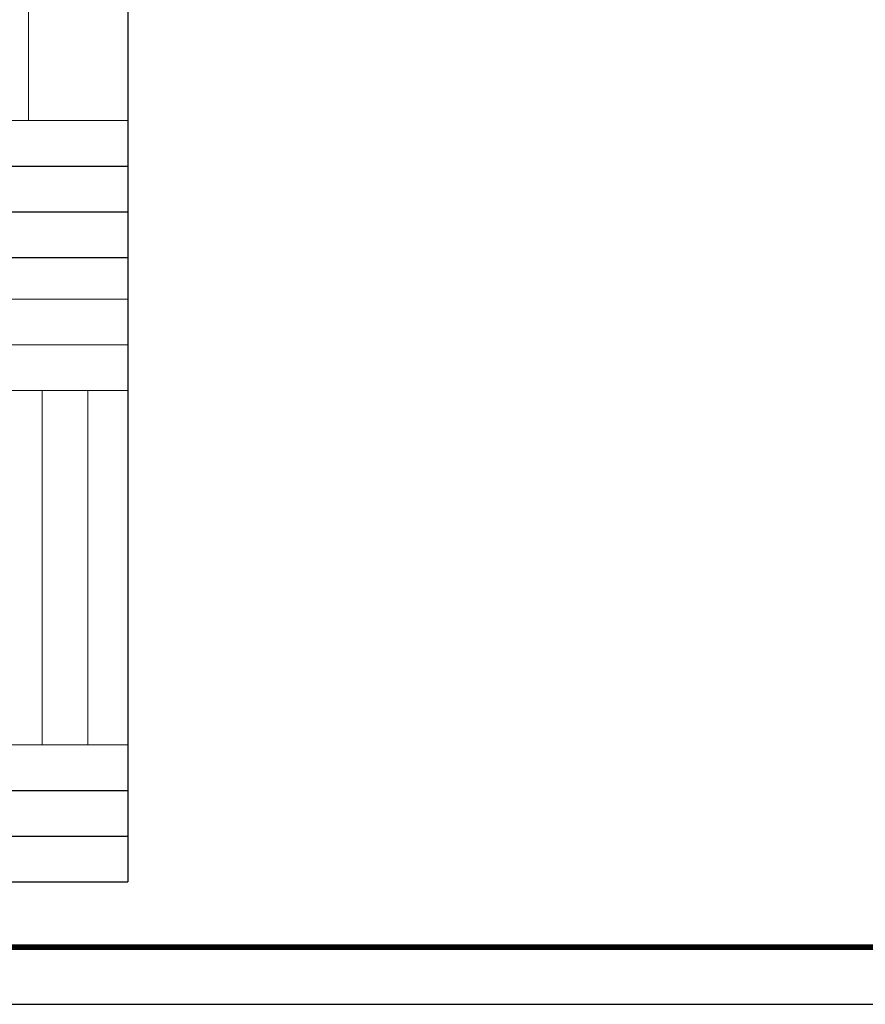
# Model space of a CAD drawing. Extents: x 447288 to 563800, y -194684 to 241749.
# Tile 58 of 91: x 486425 to 493829, y -116494 to -107875. Entities that reach past the tile are written whole.
import ezdxf

# ---------------------------------------------------------------- set-up
doc = ezdxf.new("R2010")
doc.units = 0
doc.header["$LTSCALE"] = 1000
doc.linetypes.add('DASH', pattern=[0.35, 0.25, -0.1])
doc.layers.get('0').update_dxf_attribs({"lineweight": 20})
doc.layers.add('A-ASIS', color=115, linetype='DASH', lineweight=0, plot=False)
doc.layers.add('A-OVER', color=7, linetype='Continuous')
doc.layers.add('PUB_TITLE', color=4, linetype='Continuous')

# ---------------------------------------------------------------- blocks, each defined once
blk = doc.blocks.new('*U277')
at = {"layer": 'A-ASIS', "linetype": 'ByBlock'}
for p, q in [((500, 4600), (3267.8, 4600)), ((500, 4200), (3267.8, 4200)), ((500, 3800), (3267.8, 3800)), ((500, 1400), (3267.8, 1400))]:
    blk.add_line(p, q, dxfattribs=at)
for points in [[(500, 5300), (500, 1000)], [(1600, 3800), (1600, 1400)], [(2000, 3800), (2000, 1400)], [(2400, 3800), (2400, 1400)]]:
    blk.add_lwpolyline(points, dxfattribs=at)
at = {"layer": 'A-OVER'}
for p, q in [((0, 1000), (3267.8, 1000)), ((768.1, 1000), (768.1, 200)), ((0, 600), (3267.8, 600))]:
    blk.add_line(p, q, dxfattribs=at)
for points in [[(0, 5300), (3267.8, 5300)], [(0, 5300), (0, 200)], [(3267.8, 5300), (3267.8, 200)], [(0, 200), (3267.8, 200)]]:
    blk.add_lwpolyline(points, dxfattribs=at)
blk = doc.blocks.new('*U288')
at = {"layer": 'A-ASIS', "linetype": 'ByBlock'}
for p, q in [((500, 5300), (3248.7, 5300)), ((500, 4900), (3248.7, 4900)), ((500, 4500), (3248.7, 4500)), ((500, 1400), (3248.7, 1400))]:
    blk.add_line(p, q, dxfattribs=at)
for points in [[(500, 5663.7), (500, 1000)], [(2100, 4500), (2100, 1400)], [(2500, 4500), (2500, 1400)], [(2900, 4500), (2900, 1400)]]:
    blk.add_lwpolyline(points, dxfattribs=at)
at = {"layer": 'A-OVER'}
for p, q in [((0, 1000), (3248.7, 1000)), ((768.1, 1000), (768.1, 200)), ((0, 600), (3248.7, 600))]:
    blk.add_line(p, q, dxfattribs=at)
for points in [[(0, 5663.7), (3248.7, 5663.7)], [(0, 5663.7), (0, 200)], [(3248.7, 5663.7), (3248.7, 200)], [(0, 200), (3248.7, 200)]]:
    blk.add_lwpolyline(points, dxfattribs=at)

msp = doc.modelspace()

# ---------------------------------------------------------------- linework, layer by layer
at = {"layer": 'PUB_TITLE'}
msp.add_lwpolyline([(459182.2, -116494), (501232.2, -116494), (501232.2, -86794), (459182.2, -86794)], close=True, dxfattribs=at)
at = {"layer": 'PUB_TITLE', "const_width": 50}
msp.add_lwpolyline([(460432.2, -115994), (500732.2, -115994), (500732.2, -87294), (460432.2, -87294)], close=True, dxfattribs=at)

# ---------------------------------------------------------------- block references
for name, p in [('*U277', (484103.4, -110157.9)), ('*U288', (484122.5, -115621.6))]:
    msp.add_blockref(name, p)

doc.saveas('drawing.dxf')
